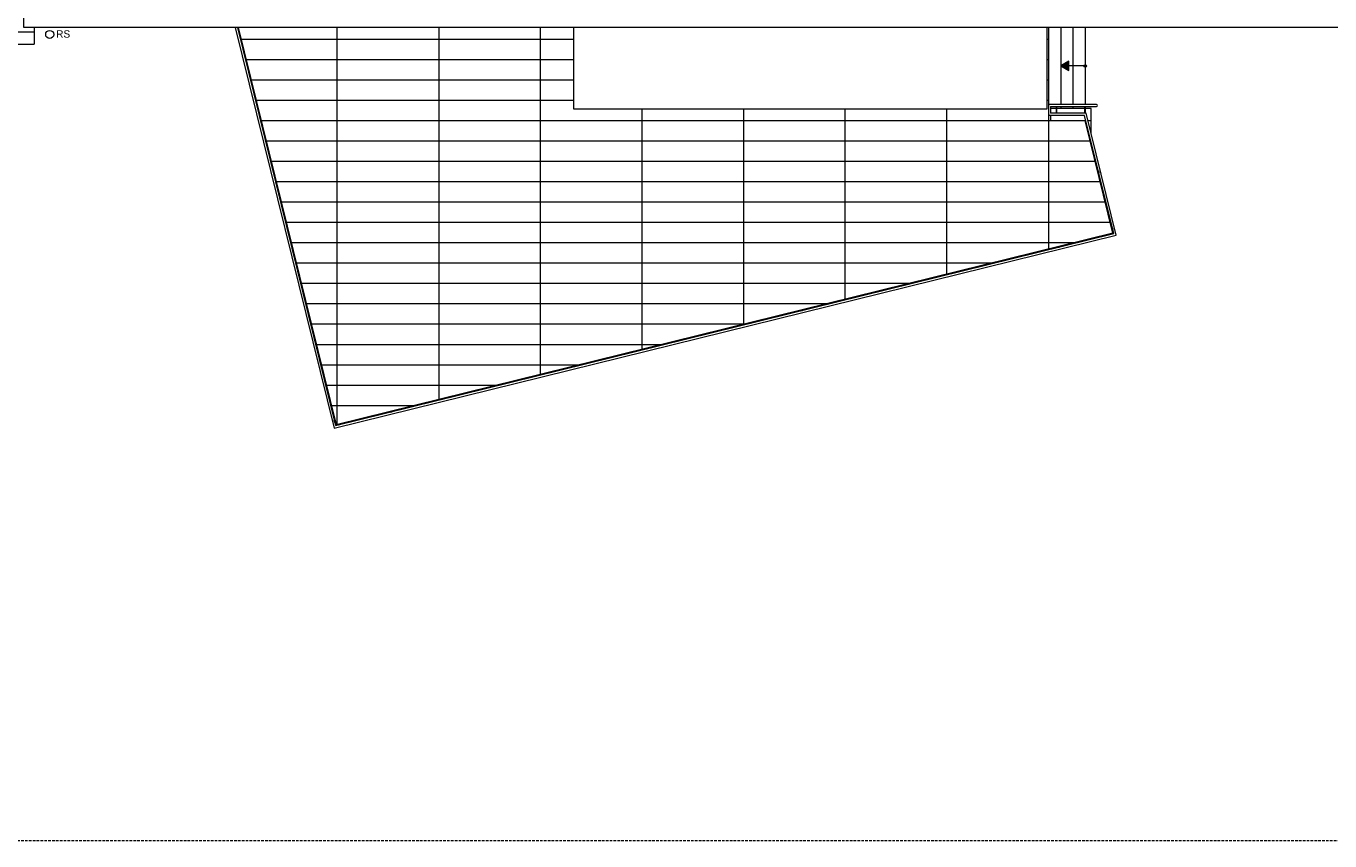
# Model space of a CAD drawing. Header units: millimetres. Extents: x 167773 to 185035, y -114105 to -66770.
# Tile 2 of 114: x 170968 to 174175, y -114105 to -112101. Entities that reach past the tile are written whole.
import ezdxf

# ---------------------------------------------------------------- set-up
doc = ezdxf.new("R2010")
doc.units = ezdxf.units.MM
doc.linetypes.add('HIDDEN', pattern=[9.525, 6.35, -3.175])
for name, color, linetype, lineweight in [('a-op_text', 7, 'Continuous', 9), ('b-działowe', 3, 'Continuous', 9), ('b-widokowa', 7, 'Continuous', 9), ('h-hatch', 8, 'Continuous', 9)]:
    doc.layers.add(name, color=color, linetype=linetype, lineweight=lineweight)
doc.layers.add('x-revclouds', color=190, linetype='HIDDEN', lineweight=9, plot=False)
doc.styles.add('PPAB_100', font='arial.ttf', dxfattribs={"height": 18})

msp = doc.modelspace()

# ---------------------------------------------------------------- hatches: boundary and pattern name
at = {"layer": 'h-hatch', "ltscale": 0.5}
h = msp.add_hatch(color=256, dxfattribs=at)
h.paths.add_polyline_path([(173513.7, -112199.5), (173513.4, -112199.4), (173533.4, -112187.9), (173533.4, -112199.5)])
h.paths.add_polyline_path([(173533.4, -112199.5), (173533.4, -112210.9), (173513.7, -112199.5)])

# ---------------------------------------------------------------- linework, layer by layer
at = {"layer": 'b-działowe', "ltscale": 0.5}
msp.add_lwpolyline([(173604.2, -112458.1), (173605.8, -112457.7), (173607, -112462.6), (173605.4, -112463)], dxfattribs=at)
at = {"layer": 'b-widokowa'}
msp.add_lwpolyline([(170962.4, -111126.9), (179273.4, -111126.9), (179273.4, -112104.9), (170962.4, -112104.9)], close=True, dxfattribs=at)
msp.add_lwpolyline([(173478.8, -112104.9), (173478.8, -112305.9), (172315.2, -112305.9), (172315.2, -112104.9)], dxfattribs=at)
at = {"layer": 'b-widokowa', "ltscale": 0.5}
msp.add_circle((171026.4, -112121.9), 10, dxfattribs=at)
at = {"layer": 'h-hatch'}
for p, q in [((170879.4, -112115.9), (170987.9, -112115.9)), ((170987.9, -112104.9), (170987.9, -112145.9)), ((170862.4, -112145.9), (170987.9, -112145.9))]:
    msp.add_line(p, q, dxfattribs=at)
at = {"layer": 'h-hatch', "ltscale": 0.5}
for p, q in [((171489.6, -112104.9), (171730.7, -113081.9)), ((171496.8, -112133.9), (172315.2, -112133.9)), ((173478.8, -112133.9), (173483.4, -112133.9)), ((171509.1, -112183.9), (172315.2, -112183.9)), ((173478.8, -112183.9), (173483.4, -112183.9)), ((173573.4, -112199.4), (173523.4, -112199.4)), ((171521.5, -112233.9), (172315.2, -112233.9)), ((173478.8, -112233.9), (173483.4, -112233.9)), ((171533.8, -112283.9), (172315.2, -112283.9)), ((173478.8, -112283.9), (173483.4, -112283.9)), ((173600.9, -112293.9), (173483.4, -112293.9)), ((173483.4, -112293.9), (173483.4, -112320.9)), ((171546.1, -112333.9), (173573.6, -112333.9)), ((173641.8, -112610.2), (173573.6, -112333.9)), ((171558.5, -112383.9), (173585.9, -112383.9)), ((171570.8, -112433.9), (173598.2, -112433.9)), ((171583.2, -112483.9), (173610.6, -112483.9)), ((171595.5, -112533.9), (173622.9, -112533.9)), ((171607.8, -112583.9), (173635.3, -112583.9)), ((171620.2, -112633.9), (173543.8, -112633.9)), ((173641.8, -112610.2), (171730.7, -113081.9)), ((171632.5, -112683.9), (173341.2, -112683.9)), ((171644.9, -112733.9), (173138.6, -112733.9)), ((171657.2, -112783.9), (172936, -112783.9)), ((171669.5, -112833.9), (172733.4, -112833.9)), ((171681.9, -112883.9), (172530.8, -112883.9)), ((171694.2, -112933.9), (172328.3, -112933.9)), ((171706.6, -112983.9), (172125.7, -112983.9)), ((171718.9, -113033.9), (171923.1, -113033.9))]:
    msp.add_line(p, q, dxfattribs=at)
for points in [[(171482.8, -112104.9), (171725.9, -113089.9), (173649.8, -112615.1), (173575.9, -112315.9)], [(171488, -112104.9), (171729.6, -113083.8), (173643.7, -112611.4), (173572, -112320.9)], [(171733.4, -113080.7), (171733.4, -112104.9)], [(171983.4, -112104.9), (171983.4, -113019)], [(172233.4, -112957.3), (172233.4, -112104.9)], [(173483.4, -112104.9), (173483.4, -112293.9)], [(173513.4, -112104.9), (173513.4, -112293.9)], [(173543.4, -112104.9), (173543.4, -112293.9)], [(173573.4, -112104.9), (173573.4, -112293.9)], [(172483.4, -112895.6), (172483.4, -112305.9)], [(172733.4, -112833.9), (172733.4, -112305.9)], [(172983.4, -112772.2), (172983.4, -112305.9)], [(173233.4, -112710.5), (173233.4, -112305.9)], [(173488.4, -112298.9), (173600.9, -112298.9)], [(173488.4, -112298.9), (173488.4, -112315.9)], [(173502.9, -112303.9), (173488.4, -112303.9)], [(173575.9, -112315.9), (173488.4, -112315.9)], [(173502.9, -112315.9), (173502.9, -112298.9)], [(173503.9, -112315.9), (173503.9, -112298.9)], [(173572.9, -112303.9), (173503.9, -112303.9)], [(173513.4, -112298.9), (173513.4, -112303.9)], [(173543.4, -112298.9), (173543.4, -112303.9)], [(173572.9, -112315.9), (173572.9, -112298.9)], [(173573.9, -112315.9), (173573.9, -112298.9)], [(173580.4, -112333.9), (173588.4, -112333.9), (173588.4, -112303.9), (173573.9, -112303.9)], [(173587.8, -112363.9), (173588.4, -112363.9), (173588.4, -112303.9), (173573.9, -112303.9)], [(173483.4, -112320.9), (173483.4, -112648.8)], [(173572, -112320.9), (173483.4, -112320.9)], [(173488.3, -112320.9), (173488.3, -112333.9), (173575.2, -112333.9)], [(173639, -112598.9), (173640.5, -112598.5), (173641.7, -112603.4), (173640.2, -112603.7)], [(173630.4, -112613), (173630.8, -112614.6), (173635.7, -112613.4), (173635.3, -112611.8)], [(173504.2, -112644.2), (173504.6, -112645.7), (173509.4, -112644.6), (173509.1, -112643)], [(173378, -112675.3), (173378.4, -112676.9), (173383.2, -112675.7), (173382.8, -112674.1)], [(173251.8, -112706.5), (173252.2, -112708), (173257, -112706.8), (173256.6, -112705.3)], [(172873.1, -112799.9), (172873.5, -112801.5), (172878.4, -112800.3), (172878, -112798.7)], [(172999.3, -112768.8), (172999.7, -112770.3), (173004.6, -112769.1), (173004.2, -112767.6)], [(172746.9, -112831.1), (172747.3, -112832.6), (172752.2, -112831.4), (172751.8, -112829.9)], [(172494.5, -112893.4), (172494.9, -112894.9), (172499.7, -112893.7), (172499.4, -112892.2)], [(171989.6, -113018), (171990, -113019.5), (171994.9, -113018.3), (171994.5, -113016.8)], [(171863.4, -113049.1), (171863.8, -113050.7), (171868.7, -113049.5), (171868.3, -113047.9)], [(171729.1, -113075.4), (171727.6, -113075.8), (171726.4, -113070.9), (171727.9, -113070.5)], [(171737.2, -113080.3), (171737.6, -113081.8), (171742.5, -113080.6), (171742.1, -113079.1)]]:
    msp.add_lwpolyline(points, dxfattribs=at)
msp.add_lwpolyline([(173533.4, -112210.9), (173533.4, -112187.9), (173513.4, -112199.4)], close=True, dxfattribs=at)
msp.add_circle((173573.4, -112199.5), 3, dxfattribs=at)
msp.add_arc((173600.9, -112296.4), 2.5, 270, 90, dxfattribs=at)
at = {"layer": 'x-revclouds'}
msp.add_lwpolyline([(182773.4, -114104.9), (167773.4, -114104.9), (167773.4, -109104.9), (182773.4, -109104.9)], close=True, dxfattribs=at)

# ---------------------------------------------------------------- texts
at = {"layer": 'a-op_text', "ltscale": 0.5, "insert": (171059.4, -112120.9), "char_height": 18, "width": 60, "attachment_point": 5, "style": 'PPAB_100'}
msp.add_mtext('RS', dxfattribs=at)

doc.saveas('drawing.dxf')
